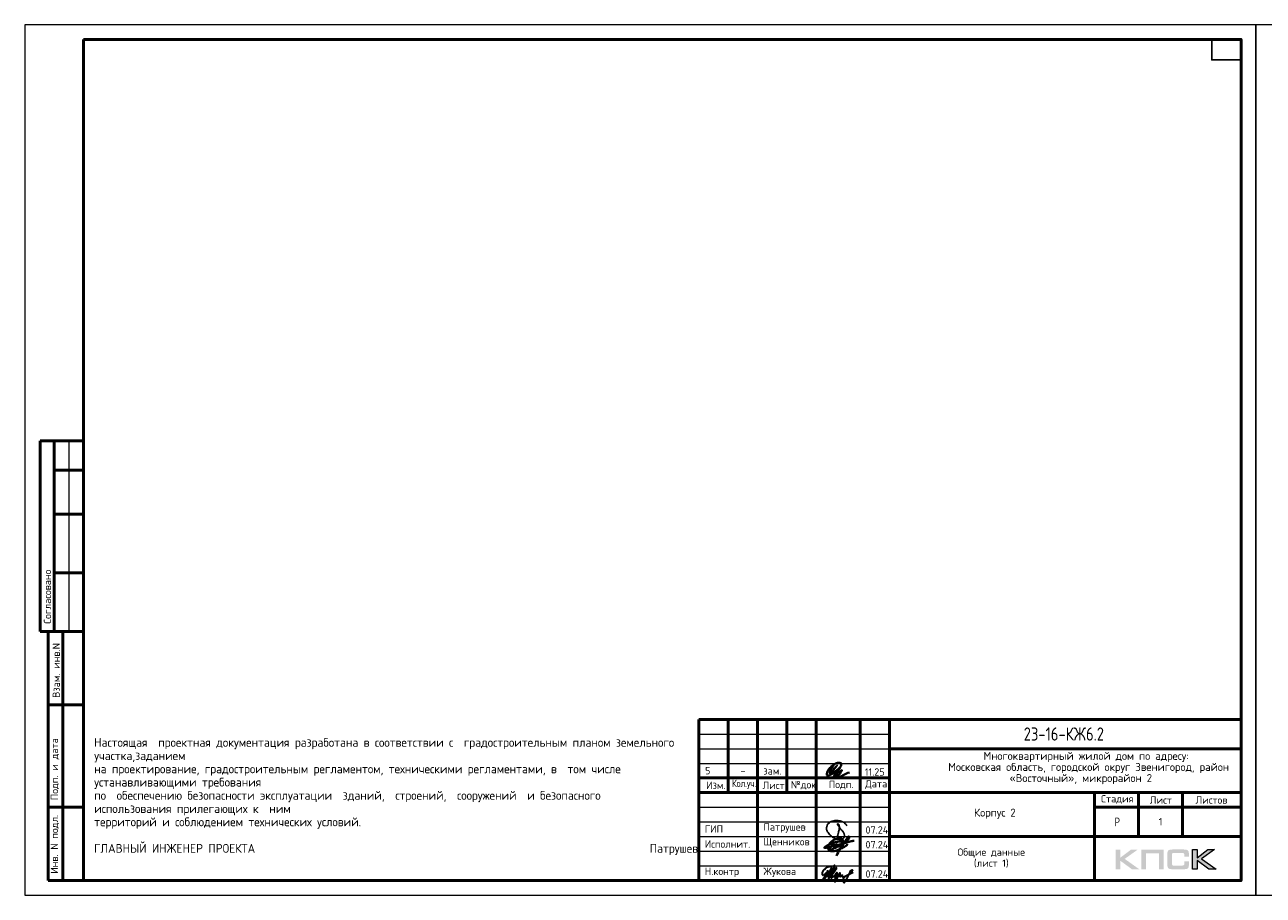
# Model space of a CAD drawing. Header units: millimetres. Extents: x 40580 to 1930067, y -240640 to 81020.
# Tile 1 of 246: x 127472 to 169726, y -240440 to -210740. Entities that reach past the tile are written whole.
import ezdxf

# ---------------------------------------------------------------- set-up
doc = ezdxf.new("R2010")
doc.units = ezdxf.units.MM
for name, color, linetype, lineweight in [('Standard', 7, 'Continuous', 25), ('Надписи', 7, 'Continuous', 25), ('Основная', 7, 'Continuous', 40)]:
    doc.layers.add(name, color=color, linetype=linetype, lineweight=lineweight)
doc.styles.add('Arial', font='ariali.ttf')
doc.styles.add('GOST 2.304', font='isocpeur.ttf', dxfattribs={"width": 0.8})
doc.styles.add('GOST 2.304-81', font='txt')
doc.styles.add('ISOCPEUR', font='isocpeur.ttf')

# ---------------------------------------------------------------- blocks, each defined once
blk = doc.blocks.new('яяя')
at = {"lineweight": 30}
for points in [[(345424, 110432), (345425, 110410), (345424, 110397), (345417, 110379), (345406, 110350), (345390, 110319), (345357, 110275), (345310, 110221), (345265, 110176), (345198, 110110), (345161, 110077), (345133, 110066), (345116, 110066), (345102, 110075), (345090, 110091), (345082, 110115), (345074, 110146), (345066, 110182), (345064, 110206), (345067, 110234), (345077, 110278), (345095, 110320), (345114, 110361), (345134, 110395), (345159, 110428), (345195, 110469), (345228, 110506), (345284, 110560), (345331, 110595), (345379, 110625), (345435, 110648), (345486, 110670), (345532, 110686), (345573, 110696), (345605, 110698), (345621, 110695), (345635, 110687), (345648, 110671), (345656, 110649), (345659, 110625), (345659, 110583), (345656, 110553), (345647, 110523), (345635, 110489), (345387, 110033), (345349, 109985), (345311, 109948), (345247, 109889), (345209, 109858), (345192, 109844), (345180, 109837), (345157, 109833), (345150, 109835), (345140, 109842), (345135, 109856), (345138, 109881), (345148, 109892), (345183, 109930), (345267, 110024), (345343, 110105), (345455, 110213), (345617, 110343), (345775, 110456), (345811, 110526), (345838, 110607), (345890, 110740), (345902, 110771), (345698, 110295), (345672, 110226), (345626, 110132), (345572, 110032), (345518, 109953), (345481, 109918), (345497, 110001), (345567, 110147), (345655, 110301), (345760, 110442)], [(345481, 109918), (345476, 109896), (345475, 109874), (345485, 109861), (345506, 109866), (345539, 109891), (345632, 109983), (345968, 110450), (346022, 110527), (346029, 110560), (346027, 110579), (346026, 110590), (346010, 110605), (345993, 110609), (345975, 110601), (345962, 110584), (345954, 110562), (345857, 110421), (345783, 110292), (345741, 110183), (345701, 110079), (345665, 109985), (345660, 109952), (345666, 109929), (345669, 109915), (345682, 109910), (345702, 109914), (345735, 109941), (345846, 110007), (346065, 110160), (346075, 110193), (346070, 110217), (346066, 110236), (346052, 110241), (346030, 110241), (346007, 110228), (345978, 110203), (345960, 110164), (345892, 110010), (345895, 109986), (345904, 109966), (345925, 109964), (345969, 109968), (346045, 110000), (346218, 110114), (346261, 110154), (346280, 110184), (346282, 110210), (346278, 110225), (346263, 110229), (346241, 110222), (346220, 110198), (346162, 110049), (345989, 109904), (345932, 109849), (345906, 109805), (345891, 109739), (345890, 109690), (345899, 109652), (345924, 109647), (345956, 109655), (345980, 109674), (346058, 109838), (346158, 110046), (346261, 110098), (346314, 110120), (346292, 110079), (346269, 110036), (346261, 110008), (346267, 109998), (346293, 109998), (346363, 110039), (346445, 110095), (346421, 110068), (346414, 110040), (346407, 110011), (346416, 109990), (346466, 109972), (346509, 109977), (346574, 109984), (347172, 110293)], [(346586, 109971), (346543, 109917), (346509, 109873), (346489, 109825), (346475, 109767), (346472, 109710), (346478, 109675), (346485, 109641), (346501, 109621), (346517, 109602), (346542, 109589), (346568, 109592), (346605, 109620), (346680, 109731), (346736, 109842), (346865, 110115), (346962, 110290), (346969, 110318), (346979, 110360), (347013, 110403), (347056, 110434), (347091, 110450), (347109, 110450), (347121, 110434), (347115, 110405), (347072, 110355), (347012, 110307), (346924, 110222)]]:
    blk.add_lwpolyline(points, dxfattribs=at)
blk = doc.blocks.new('Из_буфера32210')
at = {"color": 7, "lineweight": 25}
blk.add_lwpolyline([(357, 84), (386, 160), (399, 213), (405, 239), (412, 268), (420, 299), (427, 339), (434, 380), (437, 414), (438, 442), (436, 466), (430, 489), (425, 504), (417, 519), (409, 531), (405, 535), (403, 536), (400, 539), (394, 541), (387, 543), (383, 542), (379, 539), (377, 534), (377, 528), (379, 523), (438, 428), (470, 382), (484, 365), (504, 341), (528, 310), (551, 280), (562, 264), (575, 247), (582, 235), (589, 220), (599, 198), (606, 184), (610, 167), (611, 155), (612, 143), (611, 127), (609, 116), (603, 96), (596, 82), (588, 69), (579, 56), (563, 43), (551, 34), (539, 25), (524, 16), (511, 10), (494, 5), (481, 3), (456, 0), (432, 1), (415, 3), (396, 6), (375, 11), (355, 19), (336, 24), (310, 31), (293, 39), (269, 53), (243, 69), (223, 80), (202, 93), (180, 109), (152, 128), (126, 152), (98, 182), (77, 211), (52, 241), (32, 266), (20, 293), (8, 329), (3, 348), (1, 373), (0, 393), (1, 417), (6, 440), (13, 454), (20, 476), (26, 497), (38, 517), (47, 529), (60, 548), (75, 563), (95, 581), (115, 593), (135, 606), (161, 618), (187, 628), (213, 638), (251, 647), (282, 653), (319, 655), (353, 655), (384, 652), (418, 648), (460, 641), (503, 628), (544, 611), (579, 594), (611, 573), (639, 545), (666, 515), (679, 496), (694, 471)], dxfattribs=at)

msp = doc.modelspace()

# ---------------------------------------------------------------- hatches: boundary and pattern name
h = msp.add_hatch(color=256)
h.paths.add_polyline_path([(165445.2, -238883.5), (165217.7, -238883.5), (164845.7, -239163.5), (164845.7, -238883.5), (164688.1, -238883.5), (164688.1, -239555.6), (164845.7, -239555.6), (164845.7, -239260.3), (165248.2, -239555.6), (165499.9, -239555.6), (164999.2, -239200.2)])
h.paths.add_polyline_path([(165728, -239010), (166173.3, -239010), (166173.3, -239555.6), (166329.6, -239555.6), (166329.6, -238883.5), (166163, -238883.5), (165571.8, -238883.5), (165571.8, -239042.5), (165571.8, -239555.6), (165728, -239555.6)])
h.paths.add_polyline_path([(167467.8, -238880), (167310.1, -238880), (167310.1, -239552.8), (167467.8, -239552.8), (167467.8, -239256.9), (167870.2, -239552.8), (168121.9, -239552.8), (167621.3, -239196.7), (168067.3, -238880), (167840.5, -238880), (167467.8, -239160)])
msp.add_hatch(color=256).paths.add_polyline_path([(167178.7, -238954.7), (167176.7, -238947.1), (167173.9, -238940.9), (167170.5, -238934.6), (167167, -238928.4), (167163.5, -238923.6), (167159.4, -238918.7), (167155.2, -238913.9), (167151.1, -238909.7), (167145.6, -238906.3), (167140, -238902.1), (167133.8, -238898.7), (167126.9, -238895.9), (167120, -238893.1), (167112.4, -238890.4), (167104.8, -238888.3), (167086.8, -238884.8), (167067.4, -238882.1), (167046, -238880.7), (167022.5, -238880), (166621.4, -238880), (166597.9, -238880.7), (166577.2, -238882.1), (166557.1, -238884.8), (166539.8, -238888.3), (166531.5, -238891.1), (166523.9, -238893.1), (166517, -238895.9), (166510.8, -238899.4), (166504.6, -238902.1), (166498.3, -238906.3), (166493.5, -238909.7), (166488.7, -238913.9), (166484.5, -238918.7), (166481.1, -238923.6), (166476.9, -238928.4), (166473.4, -238934.6), (166470.7, -238940.9), (166467.9, -238947.8), (166465.1, -238954.7), (166463.1, -238962.3), (166459.6, -238978.9), (166456.9, -238996.9), (166454.8, -239016.9), (166454.8, -239039), (166454.8, -239393.1), (166454.8, -239415.2), (166456.9, -239435.3), (166459.6, -239453.9), (166463.1, -239470.5), (166465.1, -239478.1), (166467.9, -239485), (166470.7, -239492), (166473.4, -239498.2), (166476.9, -239503.7), (166481.1, -239509.2), (166484.5, -239514.1), (166488.7, -239518.9), (166493.5, -239523.1), (166499, -239526.5), (166504.6, -239530), (166510.8, -239533.4), (166517, -239536.9), (166524.6, -239539), (166531.5, -239541.7), (166539.8, -239543.8), (166557.1, -239548), (166577.2, -239550), (166598.6, -239552.1), (166621.4, -239552.8), (167022.5, -239552.8), (167046, -239552.1), (167067.4, -239550.7), (167086.8, -239548), (167104.1, -239544.5), (167112.4, -239541.7), (167120, -239539.7), (167126.9, -239536.9), (167133.8, -239533.4), (167140, -239530.7), (167145.6, -239526.5), (167151.1, -239523.1), (167155.2, -239518.9), (167159.4, -239514.8), (167163.5, -239509.2), (167167, -239504.4), (167170.5, -239498.2), (167173.9, -239492), (167176.7, -239485.7), (167178.7, -239478.1), (167181.5, -239470.5), (167185, -239453.9), (167187.7, -239435.9), (167189.1, -239415.2), (167189.8, -239393.1), (167189.8, -239281.7), (167032.8, -239281.7), (167032.8, -239372.3), (167032.8, -239378.6), (167032.2, -239384.8), (167030.8, -239390.3), (167029.4, -239395.8), (167027.3, -239400.7), (167025.2, -239404.8), (167022.5, -239409), (167019, -239412.4), (167015.6, -239415.9), (167011.4, -239418.7), (167006.6, -239420.7), (167001.7, -239422.8), (166996.9, -239424.2), (166990.7, -239424.9), (166984.4, -239425.6), (166978.2, -239426.3), (166654.6, -239426.3), (166649.1, -239425.6), (166644.2, -239424.9), (166640.1, -239422.8), (166635.9, -239420.7), (166631.8, -239418), (166628.3, -239415.2), (166624.9, -239411.7), (166622.1, -239407.6), (166619.3, -239403.4), (166617.3, -239399.3), (166615.2, -239394.5), (166613.8, -239389.6), (166611.7, -239379.9), (166611, -239370.3), (166611, -239047.3), (166611, -239041.8), (166611.7, -239036.3), (166613.1, -239031.4), (166614.5, -239026.6), (166615.9, -239022.4), (166618, -239019), (166620.7, -239015.5), (166623.5, -239012.1), (166627, -239009.3), (166630.4, -239006.5), (166634.6, -239004.5), (166638.7, -239003.1), (166643.5, -239001.7), (166648.4, -239001), (166653.9, -239000.3), (166659.5, -239000.3), (166978.2, -239000.3), (166984.4, -239000.3), (166990.7, -239001), (166996.2, -239002.4), (167001, -239003.8), (167005.9, -239005.9), (167010.7, -239007.9), (167014.9, -239011.4), (167018.3, -239014.1), (167021.8, -239018.3), (167024.6, -239022.4), (167027.3, -239026.6), (167029.4, -239031.4), (167030.8, -239036.3), (167032.2, -239041.8), (167032.8, -239048), (167032.8, -239054.3), (167032.8, -239128.2), (167189.8, -239128.2), (167189.8, -239039), (167189.1, -239016.9), (167187.7, -238996.9), (167185, -238978.9), (167180.8, -238962.3)])

# ---------------------------------------------------------------- linework, layer by layer
at = {"lineweight": 0}
msp.add_lwpolyline([(167310.1, -239552.8), (167310.1, -238880), (167467.8, -238880), (167467.8, -239160), (167840.5, -238880), (168067.3, -238880), (167621.3, -239196.7), (168121.9, -239552.8), (167870.2, -239552.8), (167467.8, -239256.9), (167467.8, -239552.8), (167310.1, -239552.8)], close=True, dxfattribs=at)
at = {"layer": 'Standard', "color": 7, "linetype": 'Continuous', "lineweight": 50, "transparency": 33554687}
for p, q in [((168972.3, -212740.4), (168972.3, -218240.4)), ((129472.3, -224940.4), (127999.1, -224940.4)), ((127999.1, -224940.4), (127999.1, -231440.4)), ((127999.1, -224940.4), (127999.1, -231440.4)), ((128472.3, -224940.4), (128472.3, -231440.4)), ((129472.3, -225940.4), (128472.3, -225940.4)), ((129472.3, -227440.4), (128472.3, -227440.4)), ((129472.3, -229440.4), (128472.3, -229440.4)), ((127999.1, -231440.4), (129472.3, -231440.4)), ((128272.3, -239940.4), (128272.3, -231440.4)), ((128272.3, -239940.4), (128272.3, -231440.4)), ((128772.3, -239940.4), (128772.3, -231440.4)), ((128272.3, -233940.4), (129472.3, -233940.4)), ((150472.3, -239940.4), (150472.3, -234440.4)), ((150472.3, -234440.4), (168972.3, -234440.4)), ((151472.3, -236940.4), (151472.3, -234440.4)), ((152472.3, -239940.4), (152472.3, -234440.4)), ((153472.3, -236940.4), (153472.3, -234440.4)), ((154472.3, -239940.4), (154472.3, -234440.4)), ((155972.3, -239940.4), (155972.3, -234440.4)), ((156972.3, -239940.4), (156972.3, -234440.4)), ((156972.3, -235440.4), (168972.3, -235440.4)), ((150472.3, -236440.4), (156972.3, -236440.4)), ((150472.3, -236440.4), (156972.3, -236440.4)), ((150472.3, -236940.4), (156972.3, -236940.4)), ((150472.3, -236940.4), (156972.3, -236940.4)), ((156972.3, -236940.4), (168972.3, -236940.4)), ((163972.3, -238440.4), (163972.3, -236940.4)), ((165472.3, -238440.4), (165472.3, -236940.4)), ((166972.3, -238440.4), (166972.3, -236940.4)), ((128272.3, -237440.4), (129472.3, -237440.4)), ((163972.3, -237440.4), (168972.3, -237440.4)), ((156972.3, -238440.4), (168972.3, -238440.4)), ((163972.3, -239940.4), (163972.3, -238440.4)), ((163972.3, -239940.4), (163972.3, -238440.4)), ((129472.3, -239940.4), (128272.3, -239940.4))]:
    msp.add_line(p, q, dxfattribs=at)
at = {"layer": 'Standard', "color": 7, "linetype": 'Continuous', "lineweight": 13, "transparency": 33554687}
for p, q in [((128972.3, -224940.4), (128972.3, -231440.4)), ((150472.3, -234940.4), (156972.3, -234940.4)), ((150472.3, -235440.4), (156972.3, -235440.4)), ((150472.3, -235940.4), (156972.3, -235940.4)), ((150472.3, -237440.4), (156972.3, -237440.4)), ((150472.3, -237940.4), (156972.3, -237940.4)), ((150472.3, -237940.4), (156972.3, -237940.4)), ((150472.3, -238440.4), (156972.3, -238440.4)), ((150472.3, -238440.4), (156972.3, -238440.4)), ((150472.3, -238940.4), (156972.3, -238940.4)), ((150472.3, -239440.4), (156972.3, -239440.4))]:
    msp.add_line(p, q, dxfattribs=at)
at = {"layer": 'Standard', "color": 7, "linetype": 'Continuous', "lineweight": 25, "transparency": 33554687}
for p, q in [((168972.3, -239940.4), (168972.3, -234440.4)), ((150472.3, -239940.4), (168972.3, -239940.4)), ((150472.3, -239940.4), (168972.3, -239940.4)), ((150472.3, -239940.4), (168972.3, -239940.4))]:
    msp.add_line(p, q, dxfattribs=at)
at = {"layer": 'Standard', "color": 7, "linetype": 'Continuous', "lineweight": 13, "transparency": 33554687}
for points in [[(127472.3, -240440.4), (169472.3, -240440.4), (169472.3, -210740.4), (127472.3, -210740.4), (127472.3, -240440.4)], [(169472.3, -240440.4), (211472.3, -240440.4), (211472.3, -210740.4), (169472.3, -210740.4), (169472.3, -240440.4)]]:
    msp.add_lwpolyline(points, close=True, dxfattribs=at)
at = {"layer": 'Standard', "color": 7, "linetype": 'Continuous', "lineweight": 50, "transparency": 33554687}
msp.add_lwpolyline([(129472.3, -211240.4), (168972.3, -211240.4), (168972.3, -239940.4), (129472.3, -239940.4), (129472.3, -211240.4)], close=True, dxfattribs=at)
at = {"layer": 'Standard', "color": 7, "linetype": 'Continuous', "lineweight": 25, "transparency": 33554687}
msp.add_lwpolyline([(168972.3, -211240.4), (168972.3, -211940.4), (167972.3, -211940.4), (167972.3, -211240.4), (168972.3, -211240.4)], close=True, dxfattribs=at)
at = {"layer": 'Основная', "color": 7, "ltscale": 100}
msp.add_spline([(155065.1, -236002.9), (154995.7, -236129.3), (154938.7, -236251.2), (154938.7, -236279.2), (154973.4, -236261.3), (155070.7, -236156.1), (155182.5, -236008.5), (155102, -236112.5), (155039.3, -236207.6), (155047.2, -236269.1), (155106.4, -236263.5), (155184.7, -236197.5), (155276.4, -236089), (155327.9, -235985), (155321.2, -235936.9), (155236.9, -235920.7), (155162.4, -235931.3), (155032.6, -236016.3), (154915.2, -236125.9), (154858.2, -236223.2), (154836.9, -236295.9), (154838, -236342.9), (154878.3, -236360.8), (154946.5, -236337.3), (155134.4, -236212.1), (155288.7, -236084.6), (155133, -236295.4), (155077.5, -236392.7), (155077.4, -236411.1), (155110.9, -236394.4), (155204.9, -236297.1), (155330.1, -236181.9), (155349.1, -236177.4), (155331.2, -236219.9), (155254.2, -236331.7), (155207.1, -236419), (155213.8, -236438), (155249.6, -236429), (155412.9, -236329.5), (155607.5, -236251.2)], degree=3, dxfattribs=at)
at = {"layer": 'Основная'}
for points in [[(155165.6, -239099.2), (155284.1, -238867.9), (155434.3, -238656), (155525.8, -238497.4), (155549.9, -238464.1), (155571.5, -238442.1), (155583.3, -238439.8), (155590.2, -238439), (155595.4, -238440.3), (155599.4, -238443.1), (155601.5, -238447.4), (155602.3, -238450.5), (155604.5, -238457.4), (155604, -238460.8), (155603.8, -238468.2), (155602.3, -238472.2), (155601.2, -238483.7), (155588.7, -238509.7), (155559.4, -238553.1), (155511.1, -238605.4), (155452.4, -238647.3), (155417.6, -238668.1), (155398.4, -238672.1), (155223.6, -238720.5), (155029.8, -238765.2), (154894.5, -238803.9), (154813.8, -238823.8), (154769.8, -238825.7), (154749.3, -238815.2), (154760.6, -238805.9), (154770.9, -238792.2), (154788.4, -238780.9), (154851.6, -238743.1), (154940.8, -238699.9), (155030.7, -238660.7), (155116.8, -238633.4), (155200.7, -238615.6), (155304.4, -238612), (155352.2, -238609.3)], [(155527, -238686.8), (155524.5, -238726.7), (155506.2, -238741.7), (155474.6, -238767.5), (155395.5, -238813.2), (155315.7, -238844.8), (155242.5, -238880.6), (155085.1, -238936.7), (154992, -238937.8), (154948.2, -238926.8), (154919.9, -238909), (154902.7, -238897.9), (154886.6, -238869.1), (154877.2, -238840.2), (154882.2, -238787), (154888.3, -238747.1), (154914.4, -238697.2), (154945.3, -238657.4), (154994.8, -238610.1), (155038, -238573.5), (155097.9, -238543.6), (155160.6, -238513.1), (155224.3, -238490.9), (155263.4, -238485.4), (155311.4, -238489.2), (155333, -238501.4), (155357.1, -238519.6), (155370.7, -238536.4), (155387.9, -238559.1), (155389, -238589.6), (155387.4, -238605.7), (155383, -238626), (155376.3, -238641.7), (155365.2, -238651.7), (155352.4, -238651.7), (155341.9, -238645), (155343, -238620.6), (155353.5, -238608.4), (155402.8, -238624.8), (155425.8, -238636.3), (155477.5, -238654.8), (155492.9, -238662.1), (155503, -238668.8)], [(155099.5, -238806.9), (155098.4, -238725.1), (155089.2, -238702.5), (155067.8, -238694), (155050.7, -238704.7), (155033, -238719.9), (155010.1, -238746.1), (154987.5, -238769.8), (154970.9, -238795.7), (154967.2, -238817.1), (154960.5, -238854.5), (154963.9, -238868.9), (154977.9, -238891.4), (154999.4, -238894), (155027.8, -238880.7), (155051.9, -238850.4), (155070, -238833), (155093.6, -238813.8), (155131, -238745.4), (155151.7, -238712.1), (155169.4, -238690.7), (155102.5, -238799), (155104.4, -238820.4), (155108.8, -238839.3), (155129.9, -238827.8), (155154.6, -238815.3), (155186.8, -238785.7), (155189.7, -238780.5), (155198.6, -238751.7), (155203.8, -238736.9), (155205.6, -238731), (155201.9, -238767.2), (155204.9, -238780.1), (155221.2, -238779.4), (155243.4, -238772.8), (155262.9, -238739.8), (155264.8, -238721), (155255.2, -238771.6), (155264.8, -238772), (155297.3, -238759.8), (155322.1, -238742.4), (155325.1, -238708.8), (155326.9, -238694.4), (155329.9, -238725.1), (155348.3, -238726.2), (155365.7, -238724), (155378.7, -238689.6), (155381.2, -238681.4), (155380.9, -238689.2), (155376.1, -238714.7), (155392.3, -238719.1)], [(155430.5, -238662.2), (155490.4, -238644), (155561.6, -238622), (155599.8, -238614.1), (155669.2, -238595.5), (155725.1, -238589), (155765.8, -238589.7)]]:
    msp.add_spline(points, degree=3, dxfattribs=at)

# ---------------------------------------------------------------- block references
at = {"color": 1, "ltscale": 100}
msp.add_blockref('Из_буфера32210', (154827.4, -238546.6), dxfattribs=at)
at = {"color": 2, "lineweight": 60, "xscale": 0.5, "yscale": 0.5, "zscale": 0.5}
msp.add_blockref('яяя', (-17848.4, -294798.9), dxfattribs=at)

# ---------------------------------------------------------------- texts
at = {"layer": 'Standard', "color": 7, "linetype": 'Continuous', "lineweight": 50, "transparency": 33554687, "char_height": 250, "attachment_point": 7, "rotation": 90, "style": 'GOST 2.304'}
for s, insert, width in [('\\A1;{\\fISOCPEUR|i0|b0;\\H250.000000;\\W1.000000;\\C7;Согласовано}\\P', (128372.3, -231179), 2071.875), ('\\A1;{\\fISOCPEUR|i0|b0;\\H250.000000;\\W1.000000;\\C7;Взам. инв.N}\\P', (128670.2, -233704.5), 1909.099), ('\\A1;{\\fISOCPEUR|i0|b0;\\H250.000000;\\W1.000000;\\C7;Подп. и дата}\\P', (128646.6, -237198.3), 2197.059), ('\\A1;{\\fISOCPEUR|i0|b0;\\H250.000000;\\W1.000000;\\C7;Инв. N подл.}\\P', (128646.6, -239706.4), 2021.795)]:
    msp.add_mtext(s, dxfattribs=dict(at, insert=insert, width=width))
at = {"layer": 'Standard', "color": 7, "linetype": 'Continuous', "lineweight": 50, "transparency": 33554687, "insert": (161554.8, -235165.4), "char_height": 450, "width": 3070.526, "attachment_point": 7, "style": 'GOST 2.304'}
msp.add_mtext('23-16-КЖ6.2', dxfattribs=at)
at = {"layer": 'Standard', "color": 7, "linetype": 'Continuous', "lineweight": 13, "transparency": 33554687, "insert": (129840.5, -235076.5), "char_height": 300, "width": 19750, "attachment_point": 1, "line_spacing_factor": 0.903614, "style": 'GOST 2.304'}
msp.add_mtext('{\\W0.9524;Настоящая  проектная документация разработана в соответствии с  градостроительным планом земельного участка,заданием}\\P{\\W0.9524;на проектирование, градостроительным регламентом, техническими регламентами, в  том числе устанавливающими требования}\\P{\\W0.9524;по  обеспечению безопасности эксплуатации  зданий,  строений,  сооружений  и безопасного использования прилегающих к  ним}\\P{\\W0.9524;территорий и соблюдением технических условий.}\\P\\P{\\W0.9524;ГЛАВНЫЙ ИНЖЕНЕР ПРОЕКТА                                                                          Патрушев}', dxfattribs=at)
at = {"layer": 'Standard', "color": 7, "linetype": 'Continuous', "lineweight": 25, "transparency": 33554687, "style": 'ISOCPEUR'}
for s, insert, char_height, width, attachment_point in [('Многоквартирный\\~жилой\\~дом\\~по\\~адресу:\\~', (160182.3, -235895.4), 270, 5717.08, 7), ('5', (150774.4, -236065.7), 250, 283.333, 2), ('зам.', (152978.8, -236074.6), 250, 283.333, 2), ('11.25', (156132.8, -236360.5), 250, 693.365, 7), ('Московская\\~область,\\~городской\\~округ\\~Звенигород,\\~район\\~', (158976.3, -236273.4), 270, 8136.208, 7), ('Изм.', (150720.2, -236815.6), 250, 631.146, 7), ('\\W0.83;Кол.уч.', (151599.3, -236815.6), 250, 799.955, 7), ('-', (151978.8, -236074.6), 250, 283.333, 2), ('Лист', (152643.1, -236815.6), 250, 782.227, 7), ('№док.', (153607.7, -236833), 250, 853.387, 7), ('Подп.', (154903.6, -236826.1), 250, 764.532, 7), ('Дата', (156145.3, -236815.6), 250, 782.227, 7), ('«Восточный»,\\~микрорайон\\~2', (161068.8, -236651.4), 270, 3952.828, 7), ('Стадия', (164192.8, -237315.6), 250, 1031.116, 7), ('Лист', (165855.9, -237315.6), 250, 782.227, 7), ('Листов', (167415.1, -237315.6), 250, 1066.51, 7), ('Корпус\\~2', (159860.3, -237830.4), 270, 1362.881, 7), ('\\W0.77;Р', (164649.3, -238090.4), 300, 262.925, 7), ('ГИП', (150672.3, -238302.9), 250, 586.81, 7), ('Патрушев', (152672.3, -238302.9), 250, 1386.365, 7), ('07.24', (156155.4, -238339.1), 250, 817.621, 7), ('Исполнит.', (150672.3, -238818.7), 250, 1386.365, 7), ('Щенников', (152672.3, -238809), 250, 1333.081, 7), ('07.24', (156155.4, -238839.1), 250, 817.621, 7), ('Н.контр', (150672.3, -239818.7), 250, 1102.087, 7), ('Жукова', (152672.3, -239818.7), 250, 1031.11, 7), ('07.24', (156155.4, -239839.1), 250, 817.621, 7)]:
    msp.add_mtext(s, dxfattribs=dict(at, insert=insert, char_height=char_height, width=width, attachment_point=attachment_point))
at = {"layer": 'Standard', "color": 7, "linetype": 'Continuous', "lineweight": 25, "transparency": 33554687, "insert": (160446.8, -238844.1), "char_height": 250, "width": 2189.382, "attachment_point": 2, "line_spacing_factor": 0.903614, "style": 'Arial'}
msp.add_mtext('{\\fISOCPEUR|b0|i0|c0|p34;Общие данные\\fISOCPEUR|b0|i1|c0|p34;\\P\\fISOCPEUR|b0|i0|c0|p34;(лист 1)}', dxfattribs=at)
at = {"layer": 'Надписи', "color": 7, "linetype": 'Continuous', "lineweight": 13, "transparency": 33554687, "insert": (166222.3, -237930.4), "char_height": 250, "width": 233.333, "attachment_point": 5, "style": 'GOST 2.304-81'}
msp.add_mtext('{\\fISOCPEUR|b0|i0|c0|p34;1}', dxfattribs=at)

doc.saveas('drawing.dxf')
